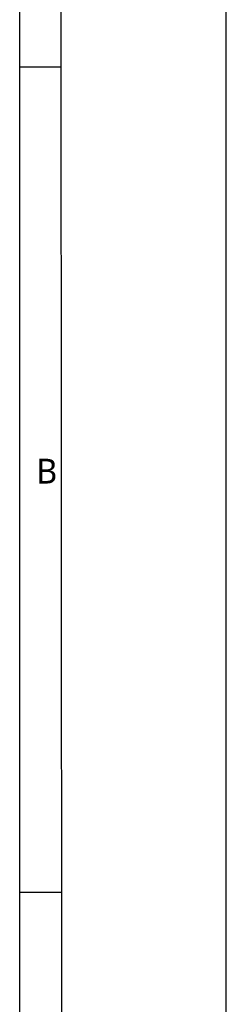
# Model space of a CAD drawing. Header units: millimetres. Extents: x 0 to 1188, y 0 to 840.
# Tile 37 of 38: x 1138 to 1188, y 363 to 601. Entities that reach past the tile are written whole.
import ezdxf

# ---------------------------------------------------------------- set-up
doc = ezdxf.new("R2010")
doc.units = ezdxf.units.MM
doc.header["$LTSCALE"] = 65.34
doc.layers.add('00_TOPRB0700WD-C-FORMAT', color=7, linetype='CONTINUOUS')
doc.styles.add('TEXTSTYLE_2', font='malgun.ttf')

msp = doc.modelspace()

# ---------------------------------------------------------------- linework, layer by layer
at = {"layer": '00_TOPRB0700WD-C-FORMAT', "color": 7, "linetype": 'Continuous'}
for p, q in [((1188, 0), (1188, 840)), ((1148.282653, 40), (1148, 800)), ((1138, 40), (1138, 790)), ((1138, 590), (1148, 590)), ((1138, 390), (1148, 390))]:
    msp.add_line(p, q, dxfattribs=at)

# ---------------------------------------------------------------- texts
at = {"layer": '00_TOPRB0700WD-C-FORMAT', "color": 7, "linetype": 'Continuous', "insert": (1142, 495), "char_height": 6, "width": 4.86666667, "attachment_point": 1, "line_spacing_factor": 0.9, "style": 'TEXTSTYLE_2'}
msp.add_mtext('B', dxfattribs=at)

doc.saveas('drawing.dxf')
